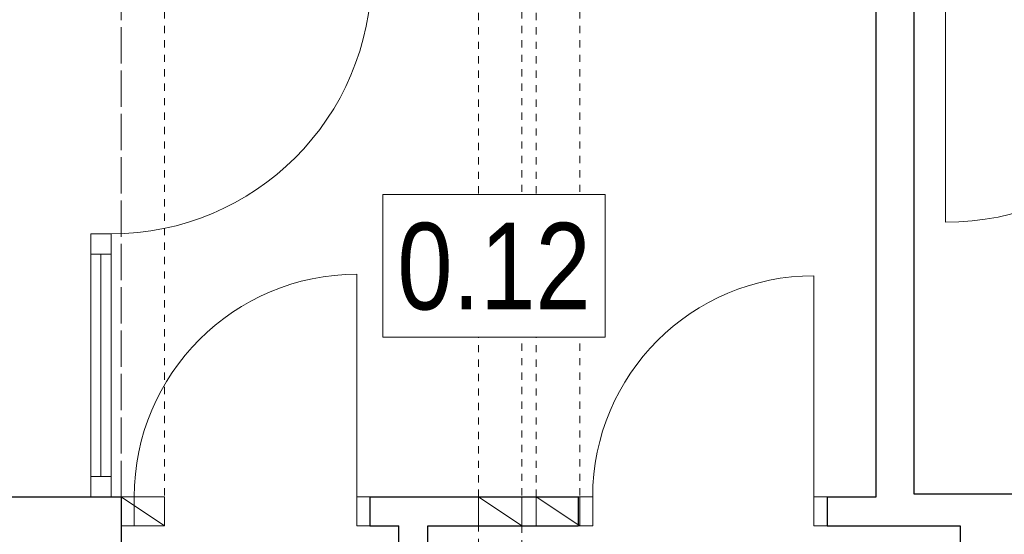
# Model space of a CAD drawing. Extents: x -558982 to 5119495, y -5290134 to 121759.
# Tile 242 of 256: x -429099 to -425695, y -8851 to -7069. Entities that reach past the tile are written whole.
import ezdxf

# ---------------------------------------------------------------- set-up
doc = ezdxf.new("R2010")
doc.units = 0
doc.header["$MEASUREMENT"] = 0
doc.linetypes.add('Hidden Line', pattern=[50, 25, -25])
doc.linetypes.add('Krawędzie ukryte', pattern=[150, 100, -50])
for name, color, linetype, lineweight in [('Arch drzwi_Nr_Pióra__10', 252, 'Continuous', 18), ('INWENT OPISY_Nr_Pióra__21', 252, 'Continuous', 9), ('INWENT. DRZWI_Nr_Pióra__5', 252, 'Continuous', 13), ('INWENT. OKNA_Nr_Pióra__5', 252, 'Continuous', 13), ('INWENT.ŚCIANY_Nr_Pióra__1', 252, 'Continuous', 25), ('Istniejące kominy_Nr_Pióra__21', 252, 'Continuous', 9), ('Istniejące stropy_Nr_Pióra__5', 252, 'Continuous', 13)]:
    doc.layers.add(name, color=color, linetype=linetype, lineweight=lineweight)
doc.styles.add('GENERATED_STYLE_3', font='ARIALN.TTF')

msp = doc.modelspace()

# ---------------------------------------------------------------- linework, layer by layer
at = {"layer": 'Arch drzwi_Nr_Pióra__10', "linetype": 'Continuous'}
msp.add_line((-425897.5, -6870.6), (-425897.5, -7770.6), dxfattribs=at)
msp.add_arc((-425897.5, -6870.6), 900, 270, 0, dxfattribs=at)
at = {"layer": 'INWENT. DRZWI_Nr_Pióra__5', "linetype": 'Continuous'}
for p, q in [((-427932.5, -8720.6), (-427932.5, -7950.6)), ((-426352.5, -8720.6), (-426352.5, -7955.6)), ((-428747.5, -8720.6), (-428702.5, -8720.6)), ((-428702.5, -8720.6), (-428702.5, -8820.6)), ((-427887.5, -8720.6), (-427932.5, -8720.6)), ((-427932.5, -8720.6), (-427932.5, -8820.6)), ((-427162.5, -8720.6), (-427117.5, -8720.6)), ((-427117.5, -8720.6), (-427117.5, -8820.6)), ((-426307.5, -8720.6), (-426352.5, -8720.6)), ((-426352.5, -8720.6), (-426352.5, -8820.6)), ((-428702.5, -8820.6), (-428747.5, -8820.6)), ((-427932.5, -8820.6), (-427887.5, -8820.6)), ((-427117.5, -8820.6), (-427162.5, -8820.6)), ((-426352.5, -8820.6), (-426307.5, -8820.6))]:
    msp.add_line(p, q, dxfattribs=at)
for centre, radius in [((-427932.5, -8720.6), 770), ((-426352.5, -8720.6), 765)]:
    msp.add_arc(centre, radius, 90, 180, dxfattribs=at)
at = {"layer": 'INWENT. OKNA_Nr_Pióra__5', "linetype": 'Continuous'}
for p, q in [((-428852.5, -8720.6), (-428852.5, -7810.6)), ((-428852.5, -7810.6), (-428782.5, -7810.6)), ((-428852.5, -7810.6), (-428782.5, -7810.6)), ((-428852.5, -7810.6), (-428782.5, -7810.6)), ((-428782.5, -8720.6), (-428782.5, -7810.6)), ((-428852.5, -7880.6), (-428782.5, -7880.6)), ((-428817.5, -8650.6), (-428817.5, -7880.6)), ((-428852.5, -8650.6), (-428782.5, -8650.6)), ((-428852.5, -8720.6), (-428782.5, -8720.6))]:
    msp.add_line(p, q, dxfattribs=at)
msp.add_arc((-428782.5, -6910.6), 900, 270, 0, dxfattribs=at)
at = {"layer": 'INWENT.ŚCIANY_Nr_Pióra__1', "linetype": 'Continuous'}
for p, q in [((-426137.5, -8720.6), (-426137.5, -6840.6)), ((-426007.5, -6840.6), (-426007.5, -8710.6)), ((-426007.5, -8710.6), (-425477.5, -8710.6)), ((-429177.5, -8720.6), (-428747.5, -8720.6)), ((-428747.5, -8720.6), (-428747.5, -8820.6)), ((-427887.5, -8720.6), (-427887.5, -8820.6)), ((-427887.5, -8720.6), (-427167.5, -8720.6)), ((-427167.5, -8720.6), (-427167.5, -8820.6)), ((-426307.5, -8720.6), (-426307.5, -8820.6)), ((-426307.5, -8720.6), (-426137.5, -8720.6)), ((-428747.5, -8820.6), (-428747.5, -10410.6)), ((-427887.5, -8820.6), (-427787.5, -8820.6)), ((-427787.5, -10410.6), (-427787.5, -8820.6)), ((-427687.5, -10390.6), (-427687.5, -8820.6)), ((-427687.5, -8820.6), (-427167.5, -8820.6)), ((-426307.5, -8820.6), (-425847.5, -8820.6)), ((-425847.5, -8820.6), (-425847.5, -9110.6))]:
    msp.add_line(p, q, dxfattribs=at)
at = {"layer": 'Istniejące kominy_Nr_Pióra__21', "linetype": 'Hidden Line'}
for p, q in [((-428747.5, -8720.6), (-428747.5, -6840.6)), ((-428597.5, -6840.6), (-428597.5, -8720.6)), ((-427512.5, -8720.6), (-427512.5, -6840.6)), ((-427362.5, -6840.6), (-427362.5, -8720.6)), ((-427312.5, -8720.6), (-427312.5, -6840.6)), ((-427162.5, -6840.6), (-427162.5, -8720.6)), ((-427512.5, -10390.6), (-427512.5, -8820.6)), ((-427362.5, -8820.6), (-427362.5, -10390.6))]:
    msp.add_line(p, q, dxfattribs=at)
at = {"layer": 'Istniejące kominy_Nr_Pióra__21', "linetype": 'Continuous'}
for p, q in [((-428747.5, -8720.6), (-428597.5, -8720.6)), ((-428747.5, -8820.6), (-428747.5, -8720.6)), ((-428747.5, -8720.6), (-428597.5, -8820.6)), ((-428597.5, -8720.6), (-428597.5, -8820.6)), ((-427512.5, -8720.6), (-427362.5, -8720.6)), ((-427512.5, -8820.6), (-427512.5, -8720.6)), ((-427512.5, -8720.6), (-427362.5, -8820.6)), ((-427362.5, -8720.6), (-427362.5, -8820.6)), ((-427312.5, -8720.6), (-427162.5, -8720.6)), ((-427312.5, -8820.6), (-427312.5, -8720.6)), ((-427312.5, -8720.6), (-427162.5, -8820.6)), ((-427162.5, -8720.6), (-427162.5, -8820.6)), ((-428597.5, -8820.6), (-428747.5, -8820.6)), ((-427362.5, -8820.6), (-427512.5, -8820.6)), ((-427162.5, -8820.6), (-427312.5, -8820.6))]:
    msp.add_line(p, q, dxfattribs=at)
at = {"layer": 'Istniejące stropy_Nr_Pióra__5', "linetype": 'Krawędzie ukryte'}
msp.add_line((-428747.5, -8720.6), (-428747.5, -6840.6), dxfattribs=at)

# ---------------------------------------------------------------- next in the draw order: wipeouts: each hides what was drawn before it
at = {"linetype": 'Continuous', "ltscale": 1679708.70854166}
msp.add_wipeout([(-427842.7, -7674.5), (-427074.7, -7674.5), (-427074.7, -8168.6), (-427842.7, -8168.6)], dxfattribs=at).dxf.layer = 'INWENT OPISY_Nr_Pióra__21'

# ---------------------------------------------------------------- next in the draw order: linework, layer by layer
at = {"layer": 'INWENT OPISY_Nr_Pióra__21', "linetype": 'Continuous', "flags": 128}
msp.add_lwpolyline([(-427842.7, -7674.5), (-427074.7, -7674.5), (-427074.7, -8168.6), (-427842.7, -8168.6)], close=True, dxfattribs=at)

# ---------------------------------------------------------------- next in the draw order: texts
at = {"layer": 'INWENT OPISY_Nr_Pióra__21', "linetype": 'Continuous', "insert": (-427458.7, -8076.6), "char_height": 300, "attachment_point": 8, "style": 'GENERATED_STYLE_3'}
msp.add_mtext('{0.12 }', dxfattribs=at)

doc.saveas('drawing.dxf')
